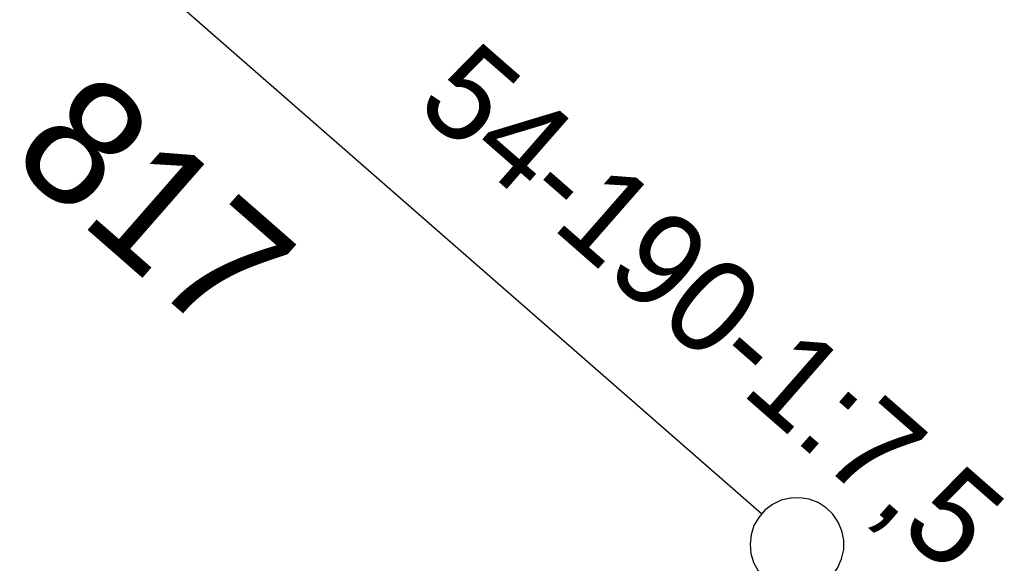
# Model space of a CAD drawing. Header units: metres. Extents: x 4434121 to 4434823, y 5475248 to 5475614.
# Tile 56 of 153: x 4434305.45 to 4434319.07, y 5475499.93 to 5475507.46. Entities that reach past the tile are written whole.
import ezdxf

# ---------------------------------------------------------------- set-up
doc = ezdxf.new("R2010")
doc.units = ezdxf.units.M
doc.layers.add('GTU_Bestand', color=253, linetype='Continuous')
doc.styles.add('TS009', font='Card009.shx', dxfattribs={"height": 0.2})

# ---------------------------------------------------------------- blocks, each defined once
blk = doc.blocks.new('SYMB2_1')
at = {"color": 0, "linetype": 'ByBlock', "lineweight": -2, "flags": 128}
blk.add_lwpolyline([(0.5, 0), (0.49, 0.101), (0.459, 0.197), (0.41, 0.286), (0.344, 0.362), (0.264, 0.424), (0.174, 0.469), (0.076, 0.494), (-0.025, 0.499), (-0.125, 0.484), (-0.22, 0.449), (-0.306, 0.395), (-0.379, 0.326), (-0.437, 0.243), (-0.477, 0.15), (-0.497, 0.051), (-0.497, -0.051), (-0.477, -0.15), (-0.437, -0.243), (-0.379, -0.326), (-0.306, -0.395), (-0.22, -0.449), (-0.125, -0.484), (-0.025, -0.499), (0.076, -0.494), (0.174, -0.469), (0.264, -0.424), (0.344, -0.362), (0.41, -0.286), (0.459, -0.197), (0.49, -0.101), (0.5, 0), (0.5, 0)], close=True, dxfattribs=at)

msp = doc.modelspace()

# ---------------------------------------------------------------- linework, layer by layer
at = {"layer": 'GTU_Bestand', "lineweight": 30}
msp.add_line((4434306.711, 5475508.497), (4434315.715, 5475500.623), dxfattribs=at)

# ---------------------------------------------------------------- block references
at = {"layer": 'GTU_Bestand', "xscale": 1.299999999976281, "yscale": 1.299999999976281, "zscale": 1.299999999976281, "rotation": 318.8290288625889}
msp.add_blockref('SYMB2_1', (4434316.204, 5475500.195), dxfattribs=at)

# ---------------------------------------------------------------- texts
at = {"layer": 'GTU_Bestand', "lineweight": 13, "attachment_point": 7, "rotation": 318.829, "line_spacing_factor": 0.6, "style": 'TS009'}
for s, insert, char_height in [('\\FISO_RECHTS;54-190-1:7,5', (4434310.739, 5475506.064), 1.3), ('\\FISO_RECHTS;817', (4434305.258, 5475505.506), 1.75)]:
    msp.add_mtext(s, dxfattribs=dict(at, insert=insert, char_height=char_height))

doc.saveas('drawing.dxf')
